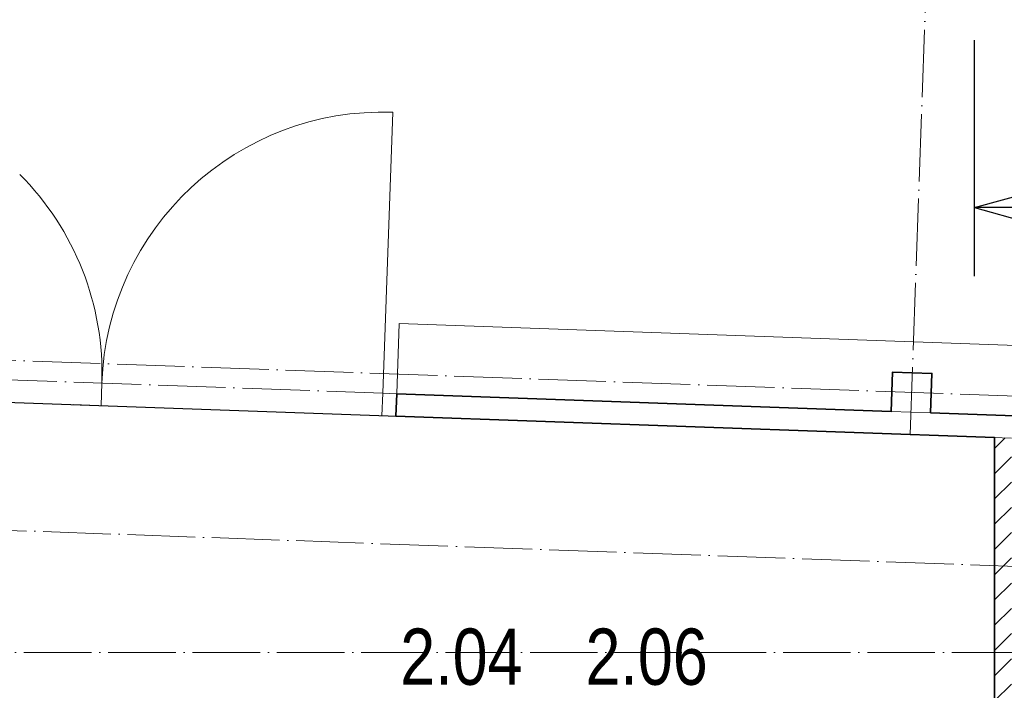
# Model space of a CAD drawing. Header units: millimetres. Extents: x 161070 to 520640, y 9197 to 248394.
# Tile 106 of 137: x 195269 to 198772, y 132675 to 135060. Entities that reach past the tile are written whole.
import ezdxf

# ---------------------------------------------------------------- set-up
doc = ezdxf.new("R2010")
doc.units = ezdxf.units.MM
doc.header["$LTSCALE"] = 10
doc.linetypes.add('ACAD_ISO04W100', pattern=[30, 24, -3, 0, -3])
doc.layers.add('netisk', color=253, linetype='Continuous', plot=False)
for name, color, linetype, lineweight in [('NS_tlusta', 253, 'Continuous', 15), ('NS_velmi_tlusta', 253, 'Continuous', 35), ('srafy', 253, 'Continuous', 9), ('tlusta', 253, 'Continuous', 15), ('velmi_tlusta', 253, 'Continuous', 35), ('VZT Odvod', 5, 'Continuous', 35)]:
    doc.layers.add(name, color=color, linetype=linetype, lineweight=lineweight)
doc.layers.add('VZT Odvod-pozice_text', color=7, linetype='Continuous')
doc.styles.add('Arial', font='arial.ttf')
doc.styles.add('ROMAND', font='IC-SIMPLEX.SHX', dxfattribs={"width": 0.8})

# ---------------------------------------------------------------- blocks, each defined once
blk = doc.blocks.new('vd')
at = {"layer": 'srafy', "transparency": 33554610}
h = blk.add_hatch(dxfattribs=at)
h.set_pattern_fill('ANSI31', color=8, scale=20)
h.set_pattern_definition([(45, (315274.35, 92199.55), (-44.90128, 44.90128), [])])
h.paths.add_polyline_path([(198797.2, 122809.3), (198737.2, 122809.3), (198737.2, 122674.3), (198797.2, 122674.3)])
h.paths.add_polyline_path([(198737.2, 125774.3), (197747.2, 125774.3), (197747.2, 125714.3), (198737.2, 125714.3), (198737.2, 122809.3), (198797.2, 122809.3), (198797.2, 132809.3), (198737.2, 132809.3)])
h.paths.add_polyline_path([(198737.2, 133574), (198737.2, 132809.3), (198797.2, 132809.3), (198797.2, 133571.8)])
at = {"layer": 'netisk', "color": 8}
blk.add_lwpolyline([(191696.9, 133825.5), (193757.2, 133751.9), (193757.2, 132944.3), (193757.2, 132674.3), (194037.2, 132674.3), (194037.2, 132944.3), (193757.2, 132944.3), (193757.2, 133751.9), (198737.2, 133574), (198737.2, 125774.3), (195697.2, 125774.3), (191697.2, 125774.3)], close=True, dxfattribs=at)
at = {"layer": 'NS_tlusta', "color": 8}
for p, q in [((196560.8, 133731.8), (196596.5, 134731.2)), ((196610.7, 133730), (196619.7, 133979.9)), ((195561.4, 133767.5), (195558.6, 133687.6)), ((196560.8, 133731.8), (196557.9, 133651.8)), ((196610.7, 133730), (196560.8, 133731.8)), ((196557.9, 133651.8), (196607.9, 133650.1)), ((198697.2, 133575.4), (198797.2, 133571.8))]:
    blk.add_line(p, q, dxfattribs=at)
at = {"layer": 'NS_tlusta', "color": 8, "linetype": 'ACAD_ISO04W100'}
for p, q in [((194562, 133803.2), (196560.8, 133731.8)), ((194559.2, 133723.3), (196557.9, 133651.8))]:
    blk.add_line(p, q, dxfattribs=at)
blk.add_lwpolyline([(187404.7, 132871.3), (190536.1, 132924.8), (190554.7, 133411), (205980.9, 132859.9)], dxfattribs=at)
at = {"layer": 'NS_tlusta', "color": 8}
for centre, start, end in [((196560.8, 133731.8), 87.9539, 177.9539), ((194562, 133803.2), 357.9539, 45)]:
    blk.add_arc(centre, 1000, start, end, dxfattribs=at)
at = {"layer": 'NS_velmi_tlusta', "color": 8}
blk.add_line((196610.7, 133730), (196607.9, 133650.1), dxfattribs=at)
blk.add_lwpolyline([(198737.2, 133575.4), (198737.2, 125774.3)], dxfattribs=at)
at = {"layer": 'tlusta', "color": 8, "linetype": 'ACAD_ISO04W100'}
for p, q in [((198436.7, 133584.7), (198635.2, 139141.2)), ((190517.1, 134017.8), (214202, 133171.6)), ((209628.8, 132809.3), (193897.2, 132809.3))]:
    blk.add_line(p, q, dxfattribs=at)
at = {"layer": 'tlusta', "color": 8}
blk.add_line((198369.6, 133667.2), (198509.5, 133662.2), dxfattribs=at)
blk.add_lwpolyline([(200247.3, 133850.2), (196619.7, 133979.9)], dxfattribs=at)
at = {"layer": 'velmi_tlusta', "color": 8}
blk.add_line((198737.2, 133574), (196607.9, 133650.1), dxfattribs=at)
for points in [[(198509.5, 133662.2), (198514.5, 133802.1), (198374.6, 133807.1), (198369.6, 133667.2)], [(198369.6, 133667.2), (196610.7, 133730)], [(200238.4, 133600.4), (198509.5, 133662.2)]]:
    blk.add_lwpolyline(points, dxfattribs=at)
blk = doc.blocks.new('*U2619')
at = {"color": 0, "linetype": 'ByBlock', "lineweight": -2}
for p, q in [((940.96, 0), (940.96, 1010.32)), ((0, 0), (413.1, 114.81)), ((0, 0), (413.1, -114.81))]:
    blk.add_line(p, q, dxfattribs=at)
at = {"color": 3, "linetype": 'ByBlock', "lineweight": -2}
blk.add_line((940.96, 0), (0, 0), dxfattribs=at)
at = {"color": 0, "linetype": 'ByBlock', "lineweight": -2, "style": 'ROMAND'}
blk.add_text('D', height=400, rotation=90, dxfattribs=at).set_placement((826.21, 229.62))

msp = doc.modelspace()

# ---------------------------------------------------------------- linework, layer by layer
at = {"color": 3}
msp.add_line((198665.5, 134148.6), (198665.5, 134987.1), dxfattribs=at)
at = {"layer": 'VZT Odvod'}
msp.add_line((198737.2, 132809.3), (198737.2, 132809.3), dxfattribs=at)

# ---------------------------------------------------------------- block references
at = {"color": 3, "xscale": 0.65, "yscale": 0.65, "zscale": 0.65, "rotation": 360}
msp.add_blockref('*U2619', (198665.5, 134392), dxfattribs=at)
at = {"layer": 'VZT Odvod'}
msp.add_blockref('vd', (0, 0), dxfattribs=at)

# ---------------------------------------------------------------- texts
at = {"layer": 'VZT Odvod-pozice_text', "color": 210, "insert": (197058.1, 132692), "char_height": 200, "attachment_point": 9, "style": 'Arial'}
msp.add_mtext('\\W0.8\\H200.0\\C210;2.04', dxfattribs=at)
at = {"layer": 'VZT Odvod-pozice_text', "color": 210, "insert": (197717, 132692), "char_height": 200, "width": 417.48, "attachment_point": 9, "style": 'Arial'}
msp.add_mtext('{\\W0.8;2.06}', dxfattribs=at)

doc.saveas('drawing.dxf')
